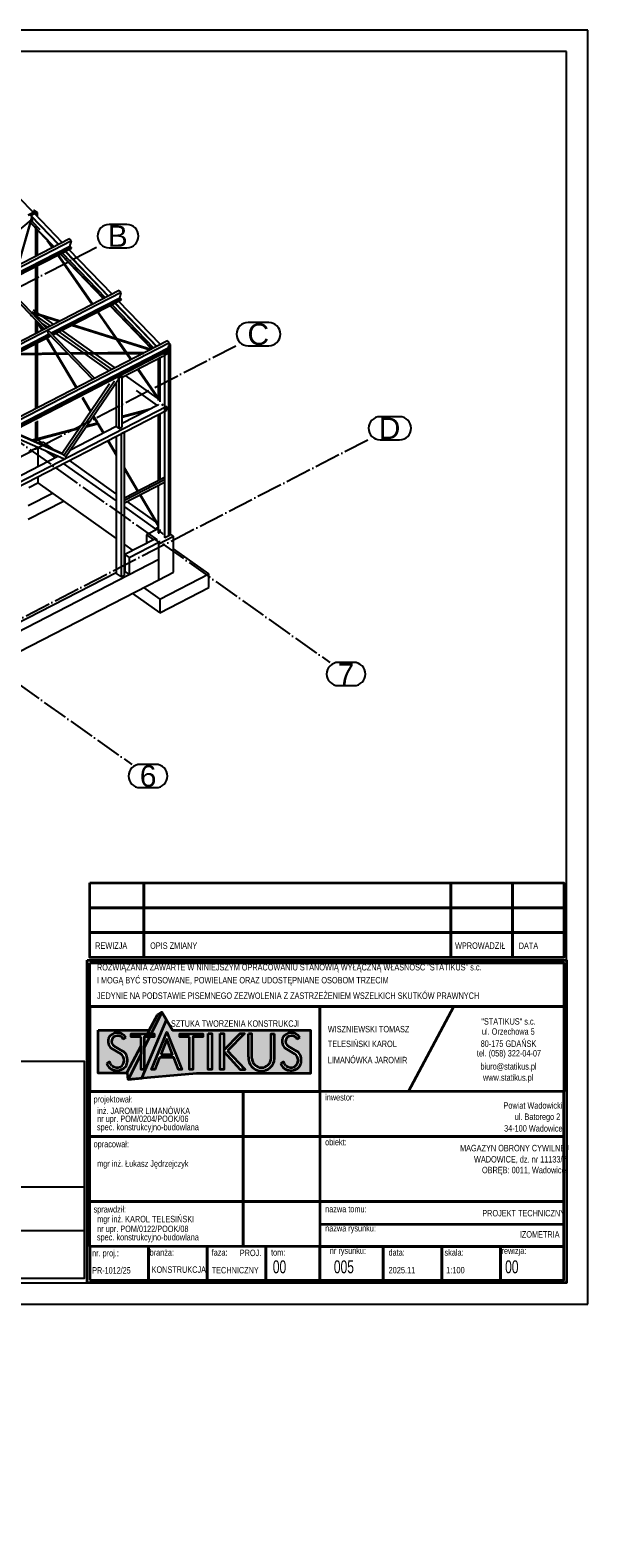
# Paper-space layout '_' of a CAD drawing. Header units: millimetres. Extents: x -85 to 507, y -65 to 286.
# Tile 16 of 16: x 377 to 507, y -65 to 286. Entities that reach past the tile are written whole.
import ezdxf

# ---------------------------------------------------------------- set-up
doc = ezdxf.new("R2010")
doc.units = ezdxf.units.MM
doc.linetypes.add('ACAD_ISO04W100', pattern=[30, 24, -3, 0, -3])
doc.layers.get('0').update_dxf_attribs({"linetype": 'CONTINUOUS'})
doc.layers.get('DEFPOINTS').update_dxf_attribs({"linetype": 'CONTINUOUS'})
for name, color, linetype in [('0-AS', 7, 'CONTINUOUS'), ('FRAME', 5, 'CONTINUOUS'), ('PK_pomocnicze', 4, 'CONTINUOUS'), ('Standard', 7, 'CONTINUOUS')]:
    doc.layers.add(name, color=color, linetype=linetype)
doc.styles.add('Arial', font='arial.ttf')
doc.styles.add('ROMANS', font='romans')
doc.dimstyles.new('AS_RADIAL', dxfattribs={"dimtxt": 2, "dimasz": 1.5, "dimexe": 1.25, "dimexo": 0.625, "dimgap": 0.8, "dimtad": 1, "dimdec": 0, "dimdsep": 46, "dimtxsty": 'ROMANS', "dimcen": 0, "dimdle": 1, "dimclrd": 4, "dimclre": 4, "dimclrt": 3, "dimadec": 0, "dimazin": 0, "dimtfac": 1, "dimtdec": 0, "dimtofl": 0, "dimtmove": 0, "dimatfit": 3, "dimldrblk": 'CLOSEDBLANK', "dimfxl": 0, "dimtolj": 1, "dimtzin": 0, "dimarcsym": 0})

# ---------------------------------------------------------------- blocks, each defined once
blk = doc.blocks.new('*D83')
at = {"layer": 'DEFPOINTS', "color": 0}
for p in [(-1169.36, -6.49), (-619.36, -6.49), (-619.36, -60.98)]:
    blk.add_point(p, dxfattribs=at)
at = {"color": 3, "insert": (-1152.64, -21.53), "char_height": 40, "attachment_point": 5, "style": 'ROMANS'}
blk.add_mtext('\\A1;{\\H0.25x;550}', dxfattribs=at)
blk = doc.blocks.new('_ClosedBlank')
at = {"color": 0, "linetype": 'ByBlock', "lineweight": -2}
for p, q in [((-1, 0.17), (0, 0)), ((-1, 0.17), (-1, -0.17)), ((0, 0), (-1, -0.17))]:
    blk.add_line(p, q, dxfattribs=at)
blk = doc.blocks.new('_None')
blk = doc.blocks.new('tabelka')
at = {"layer": 'Standard', "linetype": 'Continuous', "lineweight": 13}
blk.add_hatch(color=140, dxfattribs=at).paths.add_polyline_path([(-9844, 5732), (-9844, 4972), (-9918, 4972), (-9918, 5520), (-10240, 4911), (-10217, 4735), (-9902, 4764), (-9326, 6127), (-9430, 6306), (-9536, 6242), (-9769, 5800), (-9612, 5800), (-9612, 5732)])
h = blk.add_hatch(color=8, dxfattribs=at)
h.paths.add_polyline_path([(-8622, 4880), (-5965, 4880), (-5965, 5884), (-9185, 5884), (-9326, 6127), (-9902, 4764)])
h.paths.add_polyline_path([(-9180, 5317), (-9319, 5677), (-9459, 5317)])
h.paths.add_polyline_path([(-7371, 5085), (-7385, 5112), (-7397, 5140), (-7406, 5170), (-7412, 5200), (-7415, 5231), (-7415, 5262), (-7415, 5805), (-7337, 5805), (-7337, 5228), (-7334, 5206), (-7329, 5185), (-7323, 5164), (-7314, 5143), (-7303, 5124), (-7291, 5106), (-7277, 5089), (-7261, 5074), (-7244, 5060), (-7225, 5048), (-7206, 5037), (-7185, 5029), (-7164, 5023), (-7142, 5018), (-7121, 5016), (-7098, 5016), (-7076, 5018), (-7055, 5023), (-7034, 5029), (-7013, 5037), (-6994, 5047), (-6975, 5060), (-6958, 5073), (-6942, 5089), (-6928, 5106), (-6916, 5124), (-6905, 5143), (-6896, 5163), (-6889, 5184), (-6885, 5206), (-6882, 5228), (-6882, 5805), (-6804, 5805), (-6804, 5225), (-6807, 5195), (-6814, 5164), (-6824, 5135), (-6836, 5106), (-6851, 5079), (-6869, 5054), (-6890, 5031), (-6912, 5010), (-6937, 4991), (-6964, 4975), (-6991, 4962), (-7021, 4951), (-7051, 4944), (-7081, 4939), (-7112, 4938), (-7143, 4940), (-7174, 4945), (-7204, 4953), (-7233, 4964), (-7260, 4978), (-7287, 4994), (-7311, 5014), (-7333, 5035), (-7353, 5059)], flags=16)
h.paths.add_polyline_path([(-6284, 5689), (-6287, 5694), (-6289, 5698), (-6293, 5703), (-6296, 5707), (-6300, 5711), (-6303, 5715), (-6307, 5719), (-6311, 5723), (-6315, 5726), (-6320, 5729), (-6324, 5733), (-6329, 5736), (-6333, 5738), (-6338, 5741), (-6343, 5743), (-6348, 5745), (-6353, 5747), (-6359, 5749), (-6364, 5750), (-6369, 5752), (-6375, 5753), (-6380, 5753), (-6385, 5754), (-6391, 5754), (-6396, 5754), (-6402, 5754), (-6407, 5754), (-6413, 5753), (-6418, 5752), (-6429, 5752), (-6440, 5751), (-6450, 5749), (-6461, 5746), (-6471, 5743), (-6481, 5738), (-6490, 5733), (-6499, 5727), (-6507, 5720), (-6515, 5712), (-6522, 5704), (-6529, 5696), (-6534, 5686), (-6539, 5677), (-6543, 5667), (-6546, 5656), (-6548, 5646), (-6550, 5635), (-6550, 5624), (-6550, 5613), (-6548, 5602), (-6546, 5592), (-6543, 5582), (-6538, 5572), (-6534, 5562), (-6528, 5553), (-6521, 5544), (-6514, 5536), (-6506, 5529), (-6498, 5522), (-6489, 5516), (-6293, 5398), (-6289, 5396), (-6285, 5394), (-6282, 5391), (-6278, 5389), (-6274, 5387), (-6271, 5384), (-6267, 5381), (-6264, 5379), (-6261, 5376), (-6257, 5373), (-6254, 5370), (-6251, 5368), (-6248, 5365), (-6245, 5362), (-6242, 5359), (-6239, 5356), (-6236, 5352), (-6233, 5349), (-6230, 5346), (-6227, 5343), (-6225, 5339), (-6222, 5336), (-6219, 5332), (-6217, 5329), (-6214, 5325), (-6212, 5322), (-6210, 5318), (-6207, 5314), (-6205, 5311), (-6203, 5307), (-6201, 5303), (-6198, 5295), (-6195, 5286), (-6192, 5278), (-6190, 5270), (-6188, 5261), (-6186, 5252), (-6184, 5244), (-6183, 5235), (-6182, 5226), (-6181, 5217), (-6180, 5209), (-6180, 5200), (-6180, 5191), (-6180, 5182), (-6180, 5173), (-6181, 5164), (-6181, 5156), (-6183, 5147), (-6184, 5138), (-6186, 5129), (-6187, 5121), (-6190, 5112), (-6192, 5104), (-6195, 5095), (-6197, 5087), (-6201, 5078), (-6204, 5070), (-6207, 5062), (-6211, 5054), (-6215, 5046), (-6220, 5039), (-6226, 5032), (-6232, 5025), (-6238, 5019), (-6245, 5013), (-6252, 5007), (-6259, 5002), (-6266, 4996), (-6273, 4991), (-6281, 4986), (-6288, 4982), (-6296, 4977), (-6304, 4973), (-6312, 4969), (-6321, 4966), (-6329, 4963), (-6338, 4960), (-6346, 4957), (-6355, 4955), (-6363, 4952), (-6372, 4951), (-6381, 4949), (-6390, 4948), (-6399, 4947), (-6408, 4946), (-6417, 4946), (-6426, 4946), (-6435, 4946), (-6444, 4947), (-6453, 4948), (-6462, 4949), (-6470, 4950), (-6479, 4952), (-6487, 4953), (-6496, 4955), (-6504, 4957), (-6512, 4959), (-6520, 4962), (-6528, 4965), (-6536, 4968), (-6544, 4972), (-6551, 4976), (-6559, 4980), (-6566, 4985), (-6573, 4989), (-6580, 4995), (-6587, 5000), (-6593, 5005), (-6599, 5011), (-6605, 5017), (-6611, 5024), (-6617, 5030), (-6622, 5037), (-6627, 5044), (-6632, 5051), (-6636, 5058), (-6640, 5065), (-6644, 5073), (-6648, 5081), (-6651, 5089), (-6654, 5097), (-6657, 5105), (-6659, 5113), (-6593, 5148), (-6574, 5098), (-6540, 5058), (-6535, 5054), (-6529, 5050), (-6523, 5046), (-6517, 5043), (-6512, 5040), (-6505, 5037), (-6499, 5034), (-6493, 5031), (-6487, 5029), (-6480, 5027), (-6474, 5025), (-6467, 5023), (-6461, 5021), (-6454, 5020), (-6447, 5019), (-6441, 5018), (-6434, 5017), (-6427, 5017), (-6420, 5016), (-6414, 5016), (-6407, 5017), (-6400, 5017), (-6393, 5018), (-6387, 5019), (-6380, 5020), (-6373, 5021), (-6367, 5023), (-6360, 5025), (-6354, 5027), (-6347, 5029), (-6341, 5031), (-6331, 5038), (-6322, 5045), (-6313, 5053), (-6305, 5061), (-6297, 5070), (-6290, 5079), (-6284, 5089), (-6278, 5099), (-6273, 5109), (-6268, 5120), (-6264, 5131), (-6261, 5143), (-6259, 5154), (-6257, 5166), (-6256, 5177), (-6256, 5189), (-6257, 5201), (-6258, 5212), (-6260, 5224), (-6263, 5235), (-6267, 5246), (-6271, 5257), (-6276, 5268), (-6281, 5278), (-6288, 5288), (-6294, 5297), (-6302, 5306), (-6310, 5315), (-6319, 5323), (-6328, 5330), (-6337, 5337), (-6555, 5467), (-6561, 5472), (-6567, 5477), (-6573, 5483), (-6579, 5489), (-6584, 5495), (-6589, 5501), (-6594, 5508), (-6598, 5514), (-6602, 5521), (-6606, 5528), (-6610, 5535), (-6613, 5543), (-6616, 5550), (-6619, 5558), (-6622, 5565), (-6624, 5573), (-6625, 5581), (-6627, 5589), (-6628, 5597), (-6629, 5605), (-6630, 5613), (-6630, 5621), (-6630, 5629), (-6629, 5637), (-6629, 5645), (-6628, 5653), (-6626, 5661), (-6624, 5669), (-6622, 5676), (-6620, 5684), (-6618, 5692), (-6611, 5706), (-6603, 5720), (-6594, 5733), (-6584, 5746), (-6574, 5757), (-6562, 5769), (-6550, 5779), (-6537, 5788), (-6524, 5797), (-6510, 5804), (-6496, 5811), (-6481, 5816), (-6465, 5821), (-6450, 5824), (-6434, 5826), (-6418, 5827), (-6402, 5827), (-6387, 5826), (-6371, 5824), (-6355, 5820), (-6340, 5816), (-6325, 5811), (-6311, 5804), (-6297, 5797), (-6283, 5788), (-6270, 5779), (-6258, 5768), (-6247, 5757), (-6236, 5745), (-6227, 5733), (-6218, 5720), (-6279, 5679), (-6281, 5684)], flags=16)
h.paths.add_polyline_path([(-7607, 5806), (-7508, 5806), (-7905, 5402), (-7490, 4968), (-7607, 4968), (-7987, 5387), (-7987, 4967), (-8070, 4967), (-8070, 5806), (-7987, 5806), (-7987, 5417)], flags=16)
h.paths.add_polyline_path([(-8270, 4967), (-8352, 4967), (-8352, 5806), (-8270, 5806)], flags=16)
h.paths.add_polyline_path([(-9013, 5800), (-8478, 5800), (-8478, 5732), (-8709, 5732), (-8709, 4972), (-8784, 4972), (-8784, 5732), (-9013, 5732)], flags=16)
h.paths.add_polyline_path([(-9675, 4969), (-9319, 5838), (-8964, 4969), (-9045, 4969), (-9154, 5250), (-9485, 5250), (-9594, 4969)], flags=16)
h = blk.add_hatch(color=8, dxfattribs=at)
h.paths.add_polyline_path([(-10915, 4881), (-10236, 4881), (-10240, 4911), (-9918, 5520), (-9918, 5732), (-10148, 5732), (-10148, 5800), (-9769, 5800), (-9725, 5885), (-10917, 5885)])
h.paths.add_polyline_path([(-10282, 5733), (-10273, 5720), (-10334, 5679), (-10337, 5684), (-10339, 5689), (-10342, 5694), (-10345, 5698), (-10348, 5703), (-10351, 5707), (-10355, 5711), (-10359, 5715), (-10362, 5719), (-10367, 5723), (-10371, 5726), (-10375, 5729), (-10379, 5733), (-10384, 5736), (-10389, 5738), (-10394, 5741), (-10399, 5743), (-10404, 5745), (-10409, 5747), (-10414, 5749), (-10419, 5750), (-10425, 5752), (-10430, 5753), (-10435, 5753), (-10441, 5754), (-10446, 5754), (-10452, 5754), (-10457, 5754), (-10463, 5754), (-10468, 5753), (-10473, 5752), (-10484, 5752), (-10495, 5751), (-10506, 5749), (-10516, 5746), (-10526, 5743), (-10536, 5738), (-10546, 5733), (-10554, 5727), (-10563, 5720), (-10571, 5712), (-10578, 5704), (-10584, 5696), (-10590, 5686), (-10595, 5677), (-10598, 5667), (-10602, 5656), (-10604, 5646), (-10605, 5635), (-10606, 5624), (-10605, 5613), (-10604, 5602), (-10601, 5592), (-10598, 5582), (-10594, 5572), (-10589, 5562), (-10583, 5553), (-10577, 5544), (-10569, 5536), (-10562, 5529), (-10553, 5522), (-10544, 5516), (-10348, 5398), (-10344, 5396), (-10341, 5394), (-10337, 5391), (-10333, 5389), (-10330, 5387), (-10326, 5384), (-10323, 5381), (-10319, 5379), (-10316, 5376), (-10313, 5373), (-10310, 5370), (-10306, 5368), (-10303, 5365), (-10300, 5362), (-10297, 5359), (-10294, 5356), (-10291, 5352), (-10288, 5349), (-10285, 5346), (-10283, 5343), (-10280, 5339), (-10277, 5336), (-10275, 5332), (-10272, 5329), (-10270, 5325), (-10267, 5322), (-10265, 5318), (-10263, 5314), (-10261, 5311), (-10259, 5307), (-10257, 5303), (-10253, 5295), (-10250, 5286), (-10248, 5278), (-10245, 5270), (-10243, 5261), (-10241, 5252), (-10240, 5244), (-10238, 5235), (-10237, 5226), (-10236, 5217), (-10235, 5209), (-10235, 5200), (-10235, 5191), (-10235, 5182), (-10235, 5173), (-10236, 5164), (-10237, 5156), (-10238, 5147), (-10239, 5138), (-10241, 5129), (-10243, 5121), (-10245, 5112), (-10247, 5104), (-10250, 5095), (-10253, 5087), (-10256, 5078), (-10259, 5070), (-10263, 5062), (-10267, 5054), (-10271, 5046), (-10275, 5039), (-10281, 5032), (-10287, 5025), (-10294, 5019), (-10300, 5013), (-10307, 5007), (-10314, 5002), (-10321, 4996), (-10329, 4991), (-10336, 4986), (-10344, 4982), (-10352, 4977), (-10360, 4973), (-10368, 4969), (-10376, 4966), (-10384, 4963), (-10393, 4960), (-10401, 4957), (-10410, 4955), (-10419, 4952), (-10428, 4951), (-10436, 4949), (-10445, 4948), (-10454, 4947), (-10463, 4946), (-10472, 4946), (-10481, 4946), (-10490, 4946), (-10499, 4947), (-10508, 4948), (-10517, 4949), (-10526, 4950), (-10534, 4952), (-10543, 4953), (-10551, 4955), (-10559, 4957), (-10567, 4959), (-10576, 4962), (-10584, 4965), (-10591, 4968), (-10599, 4972), (-10607, 4976), (-10614, 4980), (-10621, 4985), (-10628, 4989), (-10635, 4995), (-10642, 5000), (-10648, 5005), (-10655, 5011), (-10661, 5017), (-10667, 5024), (-10672, 5030), (-10677, 5037), (-10682, 5044), (-10687, 5051), (-10692, 5058), (-10696, 5065), (-10700, 5073), (-10703, 5081), (-10707, 5089), (-10710, 5097), (-10712, 5105), (-10715, 5113), (-10649, 5148), (-10629, 5098), (-10595, 5058), (-10590, 5054), (-10584, 5050), (-10579, 5046), (-10573, 5043), (-10567, 5040), (-10561, 5037), (-10555, 5034), (-10548, 5031), (-10542, 5029), (-10536, 5027), (-10529, 5025), (-10523, 5023), (-10516, 5021), (-10509, 5020), (-10503, 5019), (-10496, 5018), (-10489, 5017), (-10483, 5017), (-10476, 5016), (-10469, 5016), (-10462, 5017), (-10455, 5017), (-10449, 5018), (-10442, 5019), (-10435, 5020), (-10429, 5021), (-10422, 5023), (-10415, 5025), (-10409, 5027), (-10403, 5029), (-10396, 5031), (-10387, 5038), (-10377, 5045), (-10369, 5053), (-10360, 5061), (-10353, 5070), (-10346, 5079), (-10339, 5089), (-10333, 5099), (-10328, 5109), (-10324, 5120), (-10320, 5131), (-10317, 5143), (-10314, 5154), (-10313, 5166), (-10312, 5177), (-10312, 5189), (-10312, 5201), (-10313, 5212), (-10316, 5224), (-10318, 5235), (-10322, 5246), (-10326, 5257), (-10331, 5268), (-10337, 5278), (-10343, 5288), (-10350, 5297), (-10357, 5306), (-10365, 5315), (-10374, 5323), (-10383, 5330), (-10392, 5337), (-10611, 5467), (-10617, 5472), (-10623, 5477), (-10628, 5483), (-10634, 5489), (-10639, 5495), (-10644, 5501), (-10649, 5508), (-10653, 5514), (-10658, 5521), (-10662, 5528), (-10665, 5535), (-10669, 5543), (-10672, 5550), (-10674, 5558), (-10677, 5565), (-10679, 5573), (-10681, 5581), (-10682, 5589), (-10684, 5597), (-10684, 5605), (-10685, 5613), (-10685, 5621), (-10685, 5629), (-10685, 5637), (-10684, 5645), (-10683, 5653), (-10682, 5661), (-10680, 5669), (-10678, 5676), (-10675, 5684), (-10673, 5692), (-10666, 5706), (-10658, 5720), (-10649, 5733), (-10640, 5746), (-10629, 5757), (-10618, 5769), (-10606, 5779), (-10593, 5788), (-10579, 5797), (-10565, 5804), (-10551, 5811), (-10536, 5816), (-10521, 5821), (-10505, 5824), (-10489, 5826), (-10474, 5827), (-10458, 5827), (-10442, 5826), (-10426, 5824), (-10411, 5820), (-10395, 5816), (-10381, 5811), (-10366, 5804), (-10352, 5797), (-10339, 5788), (-10326, 5779), (-10314, 5768), (-10302, 5757), (-10292, 5745)], flags=16)
at = {"layer": 'Standard', "color": 8, "linetype": 'Continuous', "lineweight": 35}
for p, q in [((-3684, 4455), (-2628, 6438)), ((-10334, 5679), (-10273, 5720)), ((-9718, 5731), (-9840, 5488)), ((-7415, 5262), (-7415, 5805)), ((-6804, 5225), (-6804, 5805)), ((-6279, 5679), (-6218, 5720)), ((-10611, 5467), (-10392, 5337)), ((-10348, 5398), (-10544, 5516)), ((-6555, 5467), (-6337, 5337)), ((-6293, 5398), (-6489, 5516)), ((-5750, 1367), (-60, 1367))]:
    blk.add_line(p, q, dxfattribs=at)
for points in [[(-11112, 9320), (-9852, 9320), (-9852, 8741), (-11112, 8741), (-11112, 9320)], [(-9852, 9320), (-2693, 9320), (-2693, 8741), (-9852, 8741), (-9852, 9320)], [(-2693, 9320), (-1260, 9320), (-1260, 8741), (-2693, 8741), (-2693, 9320)], [(-1260, 9320), (-60, 9320), (-60, 8741), (-1260, 8741), (-1260, 9320)], [(-11112, 8741), (-9852, 8741), (-9852, 8162), (-11112, 8162), (-11112, 8741)], [(-9852, 8741), (-2693, 8741), (-2693, 8162), (-9852, 8162), (-9852, 8741)], [(-2693, 8741), (-1260, 8741), (-1260, 8162), (-2693, 8162), (-2693, 8741)], [(-1260, 8741), (-60, 8741), (-60, 8162), (-1260, 8162), (-1260, 8741)], [(-11112, 8162), (-9852, 8162), (-9852, 7583), (-11112, 7583), (-11112, 8162)], [(-9852, 8162), (-2693, 8162), (-2693, 7583), (-9852, 7583), (-9852, 8162)], [(-2693, 8162), (-1260, 8162), (-1260, 7583), (-2693, 7583), (-2693, 8162)], [(-1260, 8162), (-60, 8162), (-60, 7583), (-1260, 7583), (-1260, 8162)], [(-11172, 7520), (0, 7520), (0, 0), (-11172, 0), (-11172, 7520)], [(-11112, 7460), (-60, 7460), (-60, 6438), (-11112, 6438), (-11112, 7460)], [(-11112, 7460), (-60, 7460), (-60, 6438), (-11112, 6438), (-11112, 7460)], [(-5750, 6438), (-11112, 6438), (-11112, 4455), (-5750, 4455), (-5750, 6438)], [(-11112, 6438), (-5750, 6438), (-5750, 4455), (-11112, 4455), (-11112, 6438)], [(-5750, 6438), (-60, 6438), (-60, 4455), (-5750, 4455), (-5750, 6438)], [(-10917, 5885), (-9725, 5885), (-9536, 6242), (-9430, 6306), (-9185, 5884), (-5965, 5884), (-5965, 4880), (-8622, 4880), (-10217, 4735), (-10236, 4881), (-10915, 4881), (-10917, 5885)], [(-10217, 4735), (-10236, 4881), (-10240, 4911), (-9918, 5521), (-9918, 5332), (-10217, 4735), (-9902, 4764), (-9326, 6127), (-9430, 6306), (-9683, 5800), (-9769, 5800), (-9536, 6242), (-9430, 6306)], [(-9918, 5732), (-10148, 5732), (-10148, 5800), (-9612, 5800), (-9612, 5732), (-9844, 5732), (-9844, 4972), (-9918, 4972), (-9918, 5732)], [(-9485, 5250), (-9594, 4969), (-9675, 4969), (-9319, 5838), (-8964, 4969), (-9045, 4969), (-9154, 5250), (-9485, 5250)], [(-9459, 5317), (-9180, 5317), (-9319, 5677), (-9459, 5317)], [(-8784, 5732), (-9013, 5732), (-9013, 5800), (-8478, 5800), (-8478, 5732), (-8709, 5732), (-8709, 4972), (-8784, 4972), (-8784, 5732)], [(-8352, 5806), (-8270, 5806), (-8270, 4967), (-8352, 4967), (-8352, 5806)], [(-8070, 5806), (-7987, 5806), (-7987, 4967), (-8070, 4967), (-8070, 5806)], [(-7987, 5417), (-7607, 5806), (-7508, 5806), (-7905, 5402)], [(-7337, 5228), (-7337, 5805), (-7414, 5805)], [(-6882, 5228), (-6882, 5805), (-6804, 5805)], [(-7987, 5387), (-7607, 4968), (-7490, 4968), (-7905, 5402)], [(-10595, 5058), (-10629, 5098), (-10649, 5148), (-10715, 5113)], [(-6540, 5058), (-6574, 5098), (-6593, 5148), (-6659, 5113)], [(-11112, 4455), (-7538, 4455), (-7538, 3409), (-11112, 3409), (-11112, 4455)], [(-7538, 4455), (-5750, 4455), (-5750, 3409), (-7538, 3409), (-7538, 4455)], [(-5750, 3409), (-60, 3409), (-60, 4455), (-5750, 4455), (-5750, 3409)], [(-11112, 3409), (-7538, 3409), (-7538, 1889), (-11112, 1889), (-11112, 3409)], [(-7538, 3409), (-5750, 3409), (-5750, 1889), (-7538, 1889), (-7538, 3409)], [(-7538, 3409), (-5750, 3409), (-5750, 1889), (-7538, 1889), (-7538, 3409)], [(-5750, 1889), (-60, 1889), (-60, 3409), (-5750, 3409), (-5750, 1889)], [(-11112, 1889), (-7538, 1889), (-7538, 844), (-11112, 844), (-11112, 1889)], [(-7538, 1889), (-5750, 1889), (-5750, 844), (-7538, 844), (-7538, 1889)], [(-7538, 1889), (-5750, 1889), (-5750, 844), (-7538, 844), (-7538, 1889)], [(-5750, 844), (-60, 844), (-60, 1889), (-5750, 1889), (-5750, 844)], [(-11112, 60), (-9744, 60), (-9744, 844), (-11112, 844), (-11112, 60)], [(-9744, 60), (-8376, 60), (-8376, 844), (-9744, 844), (-9744, 60)], [(-8376, 60), (-7008, 60), (-7008, 844), (-8376, 844), (-8376, 60)], [(-7008, 60), (-5750, 60), (-5750, 844), (-7008, 844), (-7008, 60)], [(-5750, 60), (-4272, 60), (-4272, 844), (-5750, 844), (-5750, 60)], [(-4272, 60), (-2904, 60), (-2904, 844), (-4272, 844), (-4272, 60)], [(-2904, 60), (-1536, 60), (-1536, 844), (-2904, 844), (-2904, 60)], [(-60, 844), (-1536, 844), (-1536, 60), (-60, 60), (-60, 844)]]:
    blk.add_lwpolyline(points, dxfattribs=at)
for centre, radius, start, end in [((-10485, 5623), 200, 159.7604, 231.1907), ((-10466, 5601), 226, 31.5307, 156.4654), ((-10466, 5601), 226, 31.5307, 156.4654), ((-10478, 5625), 127, 87.8728, 238.8048), ((-10451, 5626), 128, 24.3775, 100.2723), ((-6430, 5623), 200, 159.7604, 231.1907), ((-6410, 5601), 226, 31.5307, 156.4654), ((-6423, 5625), 127, 87.8728, 238.8048), ((-6395, 5626), 128, 24.3775, 100.2723), ((-10494, 5185), 183, 302.4138, 56.135), ((-10467, 5192), 238, 27.8147, 59.9715), ((-10541, 5190), 306, 330.3921, 21.6507), ((-6439, 5185), 183, 302.4138, 56.135), ((-6412, 5192), 238, 27.8147, 59.9715), ((-6486, 5190), 306, 330.3921, 21.6507), ((-10501, 5170), 221, 195.0028, 263.5511), ((-10472, 5220), 203, 232.7358, 291.9806), ((-10477, 5214), 268, 259.5841, 319.1441), ((-7109, 5244), 306, 176.5673, 356.5139), ((-7109, 5244), 228, 184.015, 355.985), ((-6446, 5170), 221, 195.0028, 263.5511), ((-6417, 5220), 203, 232.7358, 291.9806), ((-6422, 5214), 268, 259.5841, 319.1441)]:
    blk.add_arc(centre, radius, start, end, dxfattribs=at)
at = {"layer": 'Standard', "color": 3, "linetype": 'Continuous', "lineweight": 25, "char_height": 150, "attachment_point": 7, "style": 'Arial'}
for s, insert, width in [('\\W0.71;REWIZJA', (-10986, 7780), 710.56), ('\\W0.71;OPIS ZMIANY', (-9705, 7780), 1018.47), ('\\W0.71;WPROWADZIŁ', (-2596, 7780), 1084.78), ('\\W0.71;DATA', (-1112, 7780), 452.75), ('\\W0.71;spec. konstrukcyjno-budowlana', (-10945, 3506), 2141.72), ('\\W0.71;inż. JAROMIR LIMANÓWKA', (-10940, 3928), 1958.3), ('{\\W0.71;Powiat Wadowicki}', (-1467, 4054), 1991.77), ('{\\W0.71;ul. Batorego 2}', (-1204, 3749), 1409.49), ('\\W0.71;nr upr. POM/0204/POOK/06', (-10940, 3700), 1925.21), ('{\\W0.71;34-100 Wadowice}', (-1453, 3520), 2465.5), ('{\\W0.71;MAGAZYN OBRONY CYWILNEJ}', (-2480, 3061), 4445.65), ('{\\W0.71;mgr inż. Łukasz Jędrzejczyk}', (-10940, 2656), 1900.15), ('\\A1;{\\W8.8252;     \\W0.71;WADOWICE, dz. nr 11133/7\\P\\W9.4659;     \\W0.71;OBRĘB: 0011, Wadowice}', (-4723, 2506), 4445.65), ('\\W0.71;mgr inż. KAROL TELESIŃSKI', (-10940, 1363), 2041.77), ('{\\W0.71;PROJEKT TECHNICZNY}', (-1961, 1543), 2133.31), ('\\W0.71;spec. konstrukcyjno-budowlana', (-10945, 940), 2141.72), ('\\W0.71;nr upr. POM/0122/POOK/08', (-10940, 1135), 1924.98), ('\\W0.70;PR-1012/25', (-11055, 210), 851.1)]:
    blk.add_mtext(s, dxfattribs=dict(at, insert=insert, width=width))
at = {"layer": 'Standard', "color": 8, "linetype": 'Continuous', "lineweight": 35, "char_height": 150, "attachment_point": 7, "style": 'Arial'}
for s, insert, width in [('\\W0.71;ROZWIĄZANIA ZAWARTE W NINIEJSZYM OPRACOWANIU STANOWIĄ WYŁĄCZNĄ WŁASNOŚĆ "STATIKUS" s.c.', (-10945, 7235), 7937.02), ('\\W0.71;I MOGĄ BYĆ STOSOWANE, POWIELANE ORAZ UDOSTĘPNIANE OSOBOM TRZECIM', (-10945, 6931), 6034.42), ('\\W0.71;JEDYNIE NA PODSTAWIE PISEMNEGO ZEZWOLENIA Z ZASTRZEŻENIEM WSZELKICH SKUTKÓW PRAWNYCH', (-10945, 6614), 7889.33), ('\\W0.71;SZTUKA TWORZENIA KONSTRUKCJI', (-9220, 5964), 2682.11), ('\\W0.71;WISZNIEWSKI TOMASZ', (-5563, 5834), 1725.3), ('\\W0.71;"STATIKUS" s.c.', (-1983, 6014), 1166.46), ('\\W0.71;TELESIŃSKI KAROL', (-5563, 5490), 1467.98), ('\\W0.71;80-175 GDAŃSK', (-1999, 5495), 1192.94), ('\\W0.71;ul. Orzechowa 5', (-1969, 5778), 1134.92), ('\\W0.71;LIMANÓWKA JAROMIR', (-5563, 5113), 1683.82), ('\\W0.71;tel. (058) 322-04-07', (-2087, 5228), 1367.67), ('\\W0.71;biuro@statikus.pl', (-2004, 4922), 1203.7), ('\\W0.71;www.statikus.pl', (-1944, 4662), 1084.95), ('\\W0.71;projektował:', (-11023, 4156), 852.01), ('\\W0.71;inwestor:', (-5625, 4245), 652.31), ('\\W0.71;opracował:', (-11023, 3111), 777.2), ('\\W0.71;obiekt:', (-5625, 3200), 494.32), ('\\W0.71;sprawdził:', (-11023, 1591), 718.88), ('\\W0.71;nazwa tomu:', (-5625, 1639), 902), ('\\W0.71;nazwa rysunku:', (-5625, 1149), 1093.44), ('\\W0.71;nr. proj.:', (-11059, 568), 602.21), ('\\W0.71;branża:', (-9717, 627), 552.57), ('\\W0.71;faza:', (-8270, 627), 377.8), ('\\W0.71;PROJ.', (-7615, 617), 494.33), ('\\W0.71;tom:', (-6886, 627), 344.35), ('\\W0.71;nr rysunku:', (-5515, 627), 793.79), ('\\W0.71;data:', (-4147, 627), 386.12), ('\\W0.71;skala:', (-2842, 627), 444.4), ('\\W0.71;rewizja:', (-1512, 627), 560.74), ('\\W0.71;KONSTRUKCJA', (-9671, 228), 1168.34), ('{\\W0.71;TECHNICZNY}', (-8270, 215), 1018.47)]:
    blk.add_mtext(s, dxfattribs=dict(at, insert=insert, width=width))
at = {"layer": 'Standard', "color": 2, "linetype": 'Continuous', "lineweight": 50, "insert": (-6845, 215), "char_height": 300, "width": 434.1, "attachment_point": 7, "style": 'Arial'}
blk.add_mtext('{\\W0.67;00}', dxfattribs=at)
blk = doc.blocks.new('*U82')
at = {"layer": 'FRAME'}
for p, q in [((-619.36, 290.51), (-1169.36, 290.51)), ((-619.36, -6.49), (-619.36, 290.51)), ((-624.36, 285.51), (-1144.36, 285.51)), ((-624.36, -1.49), (-624.36, 285.51)), ((-1144.36, -1.49), (-624.36, -1.49)), ((-1169.36, -6.49), (-619.36, -6.49))]:
    blk.add_line(p, q, dxfattribs=at)
dim = blk.add_linear_dim(base=(-619.36, -60.98), p1=(-1169.36, -6.49), p2=(-619.36, -6.49), text='{\\H0.25x;<>}', dimstyle='AS_RADIAL', override={"dimtxt": 40, "dimblk1": 'None', "dimblk2": 'None', "dimsah": 1, "dimse1": 1, "dimse2": 1, "dimsd1": 1, "dimsd2": 1, "dimtmove": 2})
dim.commit()
dim.dimension.update_dxf_attribs({"geometry": '*D83', "text_midpoint": (-1152.64, -21.53), "dimtype": 160})

psp = doc.layouts.new('_')

# ---------------------------------------------------------------- linework, layer by layer
at = {"layer": '0-AS', "color": 1, "linetype": 'ACAD_ISO04W100', "ltscale": 0.25}
for p, q in [((277.31, 259.15), (446.4, 139.07)), ((28.64, 48.7), (392.25, 235.99)), ((231.15, 235.38), (400.24, 115.29)), ((61.06, 25.68), (424.67, 212.97)), ((91.85, 3.81), (455.46, 191.09))]:
    psp.add_line(p, q, dxfattribs=at)
at = {"layer": '0-AS', "color": 145, "linetype": 'Continuous', "ltscale": 0.25}
for p, q in [((377.32, 243.95), (374.01, 247.4)), ((377.23, 242.67), (365.3, 232.63)), ((376.87, 242.81), (373.66, 231.57)), ((373.86, 231.67), (377.03, 242.76)), ((377.77, 244.18), (376.09, 243.32)), ((377.81, 244.15), (376.13, 243.29)), ((376.7, 243.22), (376.72, 243.28)), ((376.72, 243.28), (376.7, 243.22)), ((376.7, 243.22), (383.19, 236.48)), ((376.72, 243.28), (377.55, 243.72)), ((377.55, 243.72), (376.72, 243.28)), ((376.72, 243.28), (383.24, 236.5)), ((377.47, 244.48), (377.4, 244.44)), ((377.77, 244.18), (377.4, 244.44)), ((377.4, 244.44), (377.4, 243.99)), ((378.25, 243.93), (377.47, 244.48)), ((384.08, 236.93), (377.55, 243.72)), ((378.18, 243.89), (377.81, 244.15)), ((377.81, 244.15), (377.81, 243.45)), ((378.25, 243.93), (378.18, 243.89)), ((378.18, 243.89), (378.18, 243.07)), ((378.25, 242.99), (378.25, 243.93)), ((376.67, 241.52), (382.07, 235.9)), ((376.69, 241.58), (382.12, 235.93)), ((376.74, 241.75), (377.25, 242.18)), ((376.94, 241.92), (378.8, 240)), ((377.81, 240.33), (377.81, 233.7)), ((378.18, 239.95), (378.18, 233.89)), ((378.25, 233.93), (378.25, 239.87)), ((385.75, 237.79), (106.35, 93.88)), ((386.17, 237.35), (106.78, 93.44)), ((385.84, 236.06), (369.9, 227.85)), ((386.22, 235.82), (370.18, 227.56)), ((386.23, 235.8), (370.2, 227.54)), ((370.27, 227.47), (386.2, 235.67)), ((380.56, 237.47), (381.77, 235.74)), ((381.91, 235.82), (381.25, 236.75)), ((386.17, 237.35), (385.75, 237.79)), ((385.84, 236.06), (386.17, 237.35)), ((386.12, 235.77), (385.84, 236.06)), ((386.2, 235.67), (386.23, 235.8)), ((386.23, 235.8), (386.22, 235.82)), ((382.98, 234.01), (391.02, 222.5)), ((391.16, 222.57), (383.12, 234.08)), ((383.59, 234.33), (393.66, 223.86)), ((383.64, 234.35), (393.71, 223.88)), ((384.03, 234.56), (394.11, 224.09)), ((384.71, 234.9), (394.78, 224.44)), ((384.76, 234.93), (394.83, 224.46)), ((395.66, 224.89), (385.59, 235.36)), ((377.81, 231.35), (377.81, 220.9)), ((378.18, 231.54), (378.18, 220.63)), ((378.25, 220.58), (378.25, 231.58)), ((397.33, 225.75), (117.94, 81.84)), ((397.76, 225.31), (118.36, 81.4)), ((368.97, 228.08), (379.87, 216.76)), ((368.98, 228.1), (379.88, 216.76)), ((380.34, 217), (369.43, 228.33)), ((397.76, 225.31), (397.33, 225.75)), ((397.43, 224.02), (397.76, 225.31)), ((397.43, 224.02), (381.48, 215.81)), ((397.81, 223.77), (381.77, 215.51)), ((397.82, 223.76), (381.78, 215.5)), ((381.86, 215.43), (397.79, 223.63)), ((395.17, 222.29), (404.93, 212.14)), ((395.22, 222.31), (404.98, 212.17)), ((395.62, 222.52), (405.38, 212.37)), ((396.29, 222.86), (406.05, 212.72)), ((396.34, 222.89), (406.1, 212.74)), ((406.94, 213.18), (397.18, 223.32)), ((397.71, 223.72), (397.43, 224.02)), ((397.79, 223.63), (397.82, 223.76)), ((397.82, 223.76), (397.81, 223.77)), ((376.57, 220.05), (376.99, 219.75)), ((376.8, 220.68), (381.29, 217.49)), ((376.92, 220.57), (383.36, 218.56)), ((383.56, 218.66), (376.98, 220.71)), ((378.91, 220.11), (377.33, 221.24)), ((377.81, 218.9), (377.81, 215.69)), ((378.04, 218.66), (379.33, 216.48)), ((378.18, 218.42), (378.18, 215.88)), ((378.25, 215.92), (378.25, 218.3)), ((379.47, 216.55), (378.51, 218.17)), ((379.22, 218.16), (380.64, 217.15)), ((382.05, 217.88), (379.33, 219.81)), ((392.23, 220.77), (398.87, 211.25)), ((396.77, 214.54), (392.37, 220.84)), ((381.01, 215.57), (366.26, 207.97)), ((381.3, 215.27), (366.54, 207.67)), ((381.31, 215.26), (366.56, 207.66)), ((366.63, 207.58), (381.38, 215.18)), ((380.4, 214.68), (382.51, 211.12)), ((382.69, 211.12), (380.54, 214.75)), ((381.02, 216.29), (380.56, 216.06)), ((380.56, 216.06), (391.16, 205.05)), ((380.56, 216.06), (380.56, 216.04)), ((380.56, 216.04), (391.14, 205.04)), ((391.61, 205.28), (381.02, 216.29)), ((382.56, 215.79), (389.07, 211.17)), ((383.21, 216.12), (390.17, 211.18)), ((391.47, 211.19), (383.97, 216.52)), ((386.21, 217.67), (404.54, 211.94)), ((396.52, 214.61), (386.41, 217.77)), ((404.74, 212.05), (396.77, 214.54)), ((408.6, 214.03), (129.21, 70.13)), ((409.03, 213.59), (129.64, 69.68)), ((408.7, 212.3), (363.19, 188.86)), ((408.81, 211.92), (363.19, 188.42)), ((408.81, 211.9), (363.19, 188.4)), ((363.19, 188.29), (408.81, 211.79)), ((373.04, 210.88), (385.42, 210.98)), ((385.27, 211.14), (373.35, 211.04)), ((377.81, 213.34), (377.81, 211.08)), ((377.81, 210.92), (377.81, 198.17)), ((378.18, 213.53), (378.18, 211.08)), ((378.18, 210.92), (378.18, 198.36)), ((378.25, 211.08), (378.25, 213.57)), ((378.25, 198.4), (378.25, 210.92)), ((382.61, 210.96), (387.3, 203.06)), ((387.44, 203.13), (382.79, 210.96)), ((403.27, 211.29), (385.97, 211.15)), ((386.12, 210.99), (402.96, 211.12)), ((389.29, 211.01), (394.94, 207)), ((390.4, 211.02), (395.59, 207.33)), ((396.35, 207.72), (391.69, 211.03)), ((399.06, 211.25), (396.92, 214.32)), ((398.98, 211.09), (400.02, 209.61)), ((400.16, 209.68), (399.17, 211.09)), ((408.85, 211.16), (407.94, 210.69)), ((409.03, 213.59), (408.6, 214.03)), ((408.7, 212.3), (408.81, 212.75)), ((408.81, 212.19), (408.7, 212.3)), ((408.81, 211.2), (408.79, 211.22)), ((409.22, 213.17), (408.81, 212.95)), ((408.85, 212.93), (408.81, 212.95)), ((408.81, 212.95), (408.81, 211.2)), ((408.85, 211.16), (408.81, 211.2)), ((409.31, 213.16), (408.85, 212.93)), ((408.85, 198.91), (408.85, 212.93)), ((408.85, 168.68), (408.85, 211.16)), ((409.22, 213.17), (408.87, 213.41)), ((408.87, 212.98), (408.87, 212.99)), ((408.98, 213.39), (409.03, 213.59)), ((409.31, 213.16), (408.98, 213.39)), ((409.31, 168.92), (409.31, 213.16)), ((398.01, 205.58), (407.65, 210.54)), ((401.56, 207.41), (406.38, 200.49)), ((406.38, 200.77), (401.7, 207.48)), ((406.38, 209.89), (406.38, 200.17)), ((406.45, 200.13), (406.45, 209.92)), ((406.88, 199.85), (406.88, 210.15)), ((407.94, 210.69), (407.87, 210.76)), ((407.94, 168.21), (407.94, 210.69)), ((395.05, 204.05), (383.99, 187.8)), ((396.23, 204.66), (384.3, 187.13)), ((384.71, 186.87), (397.13, 205.13)), ((396.6, 204.34), (396.6, 194.06)), ((397.24, 205.31), (396.82, 205.61)), ((397.25, 205.33), (396.84, 205.62)), ((398.01, 205.7), (397.24, 205.31)), ((397.24, 205.31), (397.24, 193.6)), ((397.96, 205.7), (397.25, 205.33)), ((397.55, 205.99), (397.96, 205.7)), ((398.01, 205.7), (397.58, 206)), ((398.01, 193.99), (398.01, 205.7)), ((398.04, 205.59), (398.25, 205.45)), ((406.23, 200.71), (398.8, 205.99)), ((388.66, 200.76), (390.59, 197.51)), ((390.69, 197.65), (388.8, 200.84)), ((401.3, 202.48), (406.2, 199)), ((408.4, 198.71), (362.24, 174.93)), ((362.24, 174.13), (408.4, 197.91)), ((406.46, 199.14), (398.01, 194.79)), ((404.46, 198.11), (398.01, 196.41)), ((398.01, 196.25), (403.82, 197.78)), ((406.38, 199.19), (406.38, 199.1)), ((406.38, 196.87), (406.38, 181.42)), ((406.45, 199.13), (406.45, 199.15)), ((406.45, 181.45), (406.45, 196.91)), ((406.88, 181.68), (406.88, 197.13)), ((407.24, 199.06), (407.62, 199.26)), ((407.87, 197.64), (407.87, 168.25)), ((408.4, 197.91), (408.4, 198.71)), ((388.06, 193.79), (376.99, 190.87)), ((377.23, 190.77), (387.93, 193.59)), ((377.81, 195.17), (377.81, 191.2)), ((378.18, 195.36), (378.18, 191.18)), ((378.25, 191.2), (378.25, 195.4)), ((396.6, 194.06), (385.83, 188.51)), ((389.58, 194.03), (392.25, 194.73)), ((392.16, 194.87), (389.72, 194.22)), ((391.23, 196.45), (393.57, 192.5)), ((392.32, 194.91), (391.32, 196.59)), ((393.71, 192.57), (392.4, 194.77)), ((396.6, 194.06), (397.24, 193.6)), ((397.24, 193.6), (398.01, 193.99)), ((372.5, 191.84), (384.3, 186.65)), ((384.71, 187.34), (372.78, 192.58)), ((383.99, 187.8), (372.93, 192.66)), ((377.37, 190.97), (377.81, 191.2)), ((377.81, 191.2), (377.92, 191.12)), ((378.09, 191), (378.18, 190.93)), ((378.18, 191.02), (378.18, 190.93)), ((378.18, 190.93), (378.25, 190.97)), ((378.25, 190.97), (378.25, 191.04)), ((394.58, 190.8), (396.6, 187.4)), ((396.6, 187.71), (394.72, 190.87)), ((396.6, 191.83), (396.6, 159.82)), ((397.76, 192.43), (398.52, 192.83)), ((397.76, 192.43), (397.76, 158.99)), ((398.52, 159.38), (398.52, 192.83)), ((383.18, 187.15), (372.5, 181.65)), ((401.75, 179.03), (398.52, 184.46)), ((398.52, 184.16), (401.61, 178.96)), ((407.74, 182.12), (398.52, 177.37)), ((407.87, 181.63), (398.52, 176.82)), ((398.52, 176.26), (407.87, 181.08)), ((406.38, 180.31), (406.38, 169.31)), ((406.45, 169.27), (406.45, 180.34)), ((402.12, 178.11), (406.38, 170.92)), ((406.38, 171.23), (402.25, 178.18)), ((406.38, 169.31), (406.45, 169.27)), ((406.45, 169.27), (406.88, 169.49)), ((406.88, 169.49), (406.88, 170.09)), ((406.88, 169.49), (407.49, 169.06)), ((408.85, 168.68), (409.31, 168.92)), ((407.87, 168.25), (407.94, 168.21)), ((407.94, 168.21), (408.85, 168.68)), ((396.6, 159.82), (397.76, 158.99)), ((397.76, 158.99), (398.52, 159.38))]:
    psp.add_line(p, q, dxfattribs=at)
at = {"layer": '0-AS', "color": 2, "linetype": 'Continuous', "ltscale": 0.25}
for p, q in [((399.12, 241.16), (394.95, 241.16)), ((394.95, 235.76), (399.12, 235.76)), ((432.19, 218.3), (427.37, 218.3)), ((427.37, 212.9), (432.19, 212.9)), ((462.7, 196.35), (458.16, 196.35)), ((458.16, 190.95), (462.7, 190.95)), ((452.02, 139.07), (448.38, 139.07)), ((448.38, 133.67), (452.02, 133.67)), ((405.89, 115.29), (402.19, 115.29)), ((402.19, 109.89), (405.89, 109.89))]:
    psp.add_line(p, q, dxfattribs=at)
at = {"layer": '0-AS', "color": 30, "linetype": 'Continuous', "ltscale": 0.25}
for p, q in [((407.52, 211.12), (407.87, 210.76)), ((407.9, 210.82), (407.58, 211.15)), ((407.88, 210.75), (408.79, 211.22)), ((408.81, 211.29), (407.9, 210.82)), ((408.81, 211.29), (408.49, 211.62)), ((408.79, 211.22), (408.81, 211.29)), ((407.87, 210.76), (407.88, 210.75)), ((407.9, 210.82), (407.88, 210.75))]:
    psp.add_line(p, q, dxfattribs=at)
at = {"layer": '0-AS', "color": 3, "linetype": 'Continuous', "ltscale": 0.25}
for p, q in [((379.38, 190.24), (378.25, 191.04)), ((379.7, 190.41), (378.94, 190.02)), ((382.4, 188.49), (379.7, 190.41)), ((376.28, 188.25), (378.31, 189.29)), ((378.33, 189.28), (378.33, 184.65)), ((379.9, 188.59), (382.45, 186.77)), ((384.27, 185.48), (396.6, 176.73)), ((396.6, 178.41), (385.64, 186.19)), ((376.28, 179.88), (378.33, 180.94)), ((378.33, 182.43), (378.33, 180.94)), ((378.33, 180.94), (396.6, 167.97)), ((376.1, 175.62), (381.74, 178.52)), ((376.1, 172.44), (384.34, 176.68)), ((405.83, 171.85), (399.16, 176.59)), ((398.52, 175.36), (405.73, 170.25)), ((406.38, 170.19), (403.67, 168.79)), ((403.67, 168.79), (405.29, 167.64)), ((403.67, 168.79), (403.67, 166.81)), ((405.73, 170.25), (406.38, 170.59)), ((405.73, 170.25), (405.73, 169.85)), ((406.38, 171.46), (406.14, 171.63)), ((410.01, 168.48), (409.31, 168.98)), ((398.52, 166.6), (400.52, 165.18)), ((405.62, 167.81), (398.64, 164.21)), ((399.61, 163.52), (406.59, 167.12)), ((406.59, 167.12), (405.62, 167.81)), ((406.59, 166.72), (410.01, 168.48)), ((406.59, 163.13), (406.59, 167.12)), ((406.59, 158.36), (406.59, 166.72)), ((410.01, 160.12), (410.01, 168.48)), ((418.19, 159.72), (410.01, 165.53)), ((364.27, 141.34), (406.59, 163.13)), ((398.64, 164.21), (399.61, 163.52)), ((398.64, 164.21), (398.64, 160.23)), ((399.61, 163.52), (399.61, 159.54)), ((399.61, 159.54), (406.59, 163.13)), ((406.59, 158.36), (406.59, 163.13)), ((365.57, 137.23), (406.59, 158.36)), ((396.6, 159.97), (373.02, 147.83)), ((398.64, 161.57), (398.52, 161.51)), ((398.64, 161.03), (398.52, 160.97)), ((398.64, 160.23), (399.61, 159.54)), ((406.59, 158.36), (410.01, 160.12)), ((406.77, 153.84), (418.19, 159.72)), ((418.19, 156.54), (418.19, 159.72)), ((400.41, 155.17), (406.77, 150.66)), ((403.01, 156.51), (406.77, 153.84)), ((406.77, 150.66), (418.19, 156.54)), ((406.77, 153.84), (406.77, 150.66))]:
    psp.add_line(p, q, dxfattribs=at)
at = {"layer": '0-AS', "color": 2, "linetype": 'Continuous', "ltscale": 0.25}
for centre, start, end in [((394.95, 238.46), 90, 270), ((399.12, 238.46), 270, 90), ((427.37, 215.6), 90, 270), ((432.19, 215.6), 270, 90), ((458.16, 193.65), 90, 270), ((462.7, 193.65), 270, 90), ((448.38, 136.37), 90, 270), ((452.02, 136.37), 270, 90), ((402.19, 112.59), 90, 270), ((405.89, 112.59), 270, 90)]:
    psp.add_arc(centre, 2.7, start, end, dxfattribs=at)
at = {"layer": '0-AS', "color": 145, "linetype": 'Continuous', "ltscale": 0.25, "extrusion": (0.508062, -0.855572, 0.09935)}
psp.add_arc((436.77, -6.24, 62.51), 0.08, 103.7418, 252.3745, dxfattribs=at)
at = {"layer": 'PK_pomocnicze', "color": 4, "ltscale": 5000}
for p, q in [((277.49, 16.85), (389.21, 16.85)), ((277.49, 6.64), (389.21, 6.64))]:
    psp.add_line(p, q, dxfattribs=at)
psp.add_lwpolyline([(277.49, -4.49), (389.21, -4.49), (389.21, 46.01), (277.49, 46.01)], close=True, dxfattribs=at)

# ---------------------------------------------------------------- block references
psp.add_blockref('*U82', (1125.94, -4.04))
at = {"xscale": 0.01, "yscale": 0.01, "zscale": 0.01}
psp.add_blockref('tabelka', (501.58, -5.53), dxfattribs=at)

# ---------------------------------------------------------------- texts
at = {"layer": '0-AS', "color": 2, "style": 'Arial'}
for s, p in [('B', (394.64, 235.96)), ('C', (427.22, 213.1)), ('D', (457.83, 191.15)), ('7', (448.25, 133.87)), ('6', (402.12, 110.09))]:
    psp.add_text(s, height=5, dxfattribs=at).set_placement(p)
at = {"layer": 'Standard', "color": 3, "linetype": 'Continuous', "lineweight": 25, "extrusion": (0, 0, 0.01), "insert": (490.72, 4.96), "char_height": 1.5, "width": 21.3331, "attachment_point": 7, "text_direction": (1, 0, 0), "style": 'Arial'}
psp.add_mtext('{\\W0.71;IZOMETRIA}', dxfattribs=at)
at = {"layer": 'Standard', "color": 2, "linetype": 'Continuous', "lineweight": 50, "extrusion": (0, 0, 0.01), "char_height": 3, "width": 4.341, "attachment_point": 7, "text_direction": (1, 0, 0), "style": 'Arial'}
for s, insert in [('{\\W0.67;005}', (447.36, -3.38)), ('{\\W0.67;00}', (487.29, -3.38))]:
    psp.add_mtext(s, dxfattribs=dict(at, insert=insert))
at = {"layer": 'Standard', "color": 8, "linetype": 'Continuous', "lineweight": 35, "extrusion": (0, 0, 0.01), "char_height": 1.5, "width": 5.9273, "attachment_point": 7, "text_direction": (1, 0, 0), "style": 'Arial'}
for s, insert in [('\\W0.69;2025.11', (460.11, -3.38)), ('{\\W0.69;1:100}', (473.54, -3.38))]:
    psp.add_mtext(s, dxfattribs=dict(at, insert=insert))

doc.saveas('drawing.dxf')
